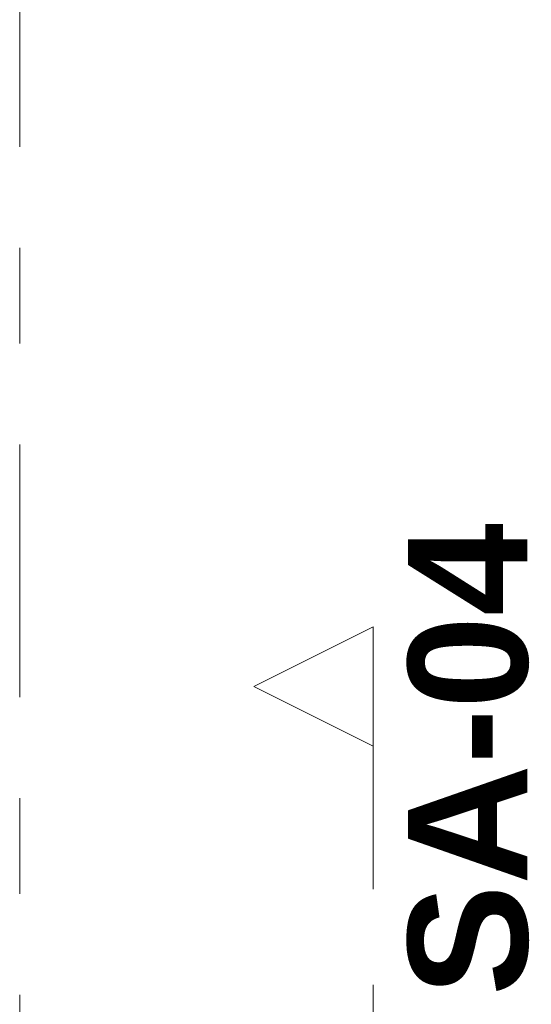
# Model space of a CAD drawing. Header units: metres. Extents: x -3.6 to 84.5, y -11 to 16.8.
# Tile 157 of 256: x 22.13 to 22.666, y 13.872 to 14.903. Entities that reach past the tile are written whole.
import ezdxf

# ---------------------------------------------------------------- set-up
doc = ezdxf.new("R2010")
doc.units = ezdxf.units.M
doc.header["$MEASUREMENT"] = 0
for name, pattern in [('Schnittlinie', [0.3, 0.15, -0.075, 0, -0.075]), ('Strichlinie doppelt', [0.546806, 0.264583, -0.105833, 0.070556, -0.105833]), ('Wipeout_Contour', [1, 0, -1])]:
    doc.linetypes.add(name, pattern=pattern)
doc.layers.add('203 - Marker.Schnitt - Ausbaudetail SA', color=7, linetype='Continuous')
doc.layers.add('451 - Universal.Achsen Raster', color=7, linetype='Continuous')
doc.styles.add('ERSTELLTER_STIL_1', font='txt')

msp = doc.modelspace()

# ---------------------------------------------------------------- linework, layer by layer
at = {"layer": '203 - Marker.Schnitt - Ausbaudetail SA', "color": 7, "linetype": 'Schnittlinie', "lineweight": 13}
msp.add_line((22.5, 14.1425), (22.5, 12.663), dxfattribs=at)
at = {"layer": '451 - Universal.Achsen Raster', "color": 160, "linetype": 'Strichlinie doppelt', "lineweight": 9, "true_color": 0x3232ff}
msp.add_line((22.13, -10.585), (22.13, 16.355), dxfattribs=at)

# ---------------------------------------------------------------- texts
at = {"layer": '203 - Marker.Schnitt - Ausbaudetail SA', "color": 7, "lineweight": 13, "insert": (22.6633, 13.8809), "char_height": 0.125, "attachment_point": 7, "rotation": 90, "style": 'ERSTELLTER_STIL_1'}
msp.add_mtext('\\A1;{\\pql;\\pt0;\\fArial|b1|i0|c0|p38;SA-04}', dxfattribs=at)

# ---------------------------------------------------------------- next in the draw order: wipeouts: each hides what was drawn before it
at = {"color": 254, "linetype": 'Wipeout_Contour', "lineweight": 0, "ltscale": 79.3068}
msp.add_wipeout([(22.5, 14.2675), (22.375, 14.205), (22.5, 14.1425)], dxfattribs=at).dxf.layer = '203 - Marker.Schnitt - Ausbaudetail SA'

# ---------------------------------------------------------------- next in the draw order: linework, layer by layer
at = {"layer": '203 - Marker.Schnitt - Ausbaudetail SA', "color": 7, "linetype": 'Continuous', "lineweight": 13, "flags": 128}
msp.add_lwpolyline([(22.5, 14.2675), (22.5, 14.1425), (22.375, 14.205)], close=True, dxfattribs=at)

doc.saveas('drawing.dxf')
